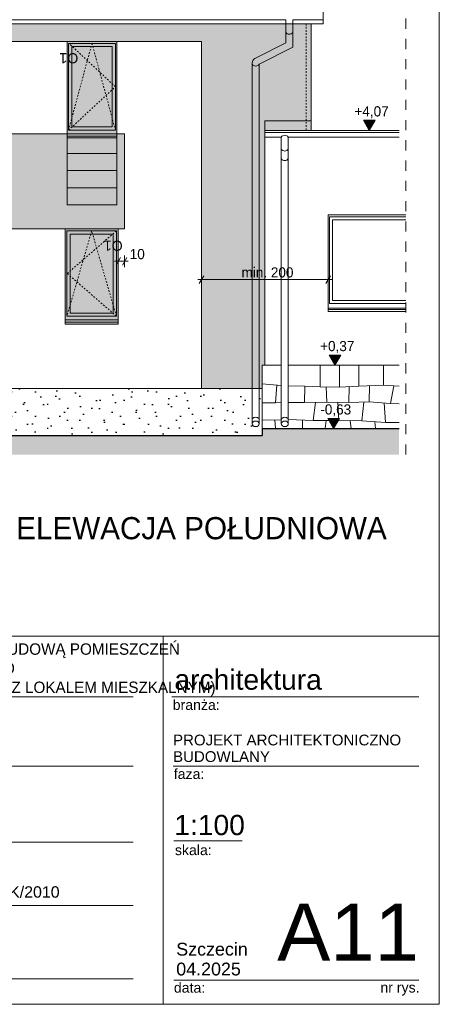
# Model space of a CAD drawing. Extents: x -613240 to -325500, y -25863 to 152403.
# Tile 9 of 254: x -579117 to -572490, y -22047 to -6506. Entities that reach past the tile are written whole.
import ezdxf

# ---------------------------------------------------------------- set-up
doc = ezdxf.new("R2010")
doc.units = 0
doc.header["$MEASUREMENT"] = 0
doc.linetypes.add('Hidden Line', pattern=[50, 25, -25])
doc.linetypes.add('Przerywana', pattern=[320, 160, -160])
for name, color, linetype, lineweight in [('Arch kolory_Nr_Pióra__5', 7, 'Continuous', 13), ('Arch okna_Nr_Pióra__5', 7, 'Continuous', 13), ('Arch opisy okien_Nr_Pióra__21', 7, 'Continuous', 9), ('Arch opisy_Nr_Pióra__21', 7, 'Continuous', 9), ('ARCH TABELA_Nr_Pióra__1', 7, 'Continuous', 25), ('ARCH TABELA_Nr_Pióra__21', 7, 'Continuous', 9), ('ARCH TABELA_Nr_Pióra__7', 7, 'Continuous', 13), ('Arch wykończenie_Nr_Pióra__41', 7, 'Continuous', 15), ('Arch wykończenie_Nr_Pióra__5', 7, 'Continuous', 13), ('arch wypelnienia_Nr_Pióra__1', 7, 'Continuous', 25), ('arch wypelnienia_Nr_Pióra__21', 7, 'Continuous', 9), ('INWENT DACH_Nr_Pióra__21', 7, 'Continuous', 9), ('INWENT OPISY_Nr_Pióra__21', 7, 'Continuous', 9), ('INWENT RURY SPUSTOWE_Nr_Pióra__21', 7, 'Continuous', 9), ('INWENT TEREN_Nr_Pióra__1', 7, 'Continuous', 25), ('INWENT WYMIARY_Nr_Pióra__21', 7, 'Continuous', 9), ('INWENT. OKNA_Nr_Pióra__5', 7, 'Continuous', 13), ('INWENT.ŚCIANY_Nr_Pióra__21', 7, 'Continuous', 9)]:
    doc.layers.add(name, color=color, linetype=linetype, lineweight=lineweight)
for name, color, linetype, lineweight, true_color in [('Arch kolory_Nr_Pióra__84', 7, 'Continuous', 15, 0x41c341), ('arch wypelnienia_Nr_Pióra__2', 7, 'Continuous', 13, 0x7f7f7f), ('INWENT.ŚCIANY_Nr_Pióra__2', 7, 'Continuous', 13, 0x7f7f7f)]:
    doc.layers.add(name, color=color, linetype=linetype, lineweight=lineweight, true_color=true_color)
doc.layers.add('INWENT WYMIARY', color=7, linetype='Continuous')
doc.styles.add('GENERATED_STYLE_1', font='txt')
doc.styles.add('GENERATED_STYLE_10', font='arial.ttf')
doc.styles.add('GENERATED_STYLE_2', font='txt')
doc.styles.add('GENERATED_STYLE_5', font='txt')
doc.styles.add('GENERATED_STYLE_6', font='txt')
doc.styles.add('GENERATED_STYLE_7', font='arial.ttf')
doc.dimstyles.new('GENERATED_STYLE__1', dxfattribs={"dimtxt": 160.000002, "dimasz": 91.2, "dimexe": 0.18, "dimexo": 0, "dimgap": 0.09, "dimtad": 1, "dimtih": 1, "dimtoh": 1, "dimdec": 0, "dimlfac": 0.1, "dimzin": 0, "dimdsep": 46, "dimtxsty": 'GENERATED_STYLE_1', "dimblk": 'ARROWHEAD_2', "dimblk1": 'ARROWHEAD_2', "dimblk2": 'ARROWHEAD_2', "dimcen": 0.09, "dimclrd": 7, "dimclre": 7, "dimclrt": 7, "dimazin": 0, "dimtfac": 1, "dimtdec": 4, "dimtmove": 2, "dimatfit": 3, "dimfxl": 0, "dimtolj": 1, "dimtzin": 0, "dimarcsym": 0})
doc.dimstyles.new('GENERATED_STYLE__5', dxfattribs={"dimtxt": 160.000002, "dimasz": 91.2, "dimexe": 0.18, "dimexo": 0, "dimgap": 0.09, "dimtad": 1, "dimtih": 1, "dimtoh": 1, "dimdec": 0, "dimlfac": 0.1, "dimzin": 0, "dimdsep": 46, "dimtxsty": 'GENERATED_STYLE_2', "dimblk": 'ARROWHEAD_2', "dimblk1": 'ARROWHEAD_2', "dimblk2": 'ARROWHEAD_2', "dimcen": 0.09, "dimclrd": 7, "dimclre": 7, "dimclrt": 7, "dimazin": 0, "dimtfac": 1, "dimtdec": 4, "dimtmove": 0, "dimatfit": 3, "dimfxl": 0, "dimtolj": 1, "dimtzin": 0, "dimarcsym": 0})

# ---------------------------------------------------------------- blocks, each defined once
blk = doc.blocks.new('Wymiary_158', base_point=(-574140, -11960))
at = {"layer": 'INWENT WYMIARY_Nr_Pióra__21', "linetype": 'Continuous'}
blk.add_hatch(color=256, dxfattribs=at).paths.add_polyline_path([(-574140, -11960), (-574232, -11800), (-574047, -11800)], flags=0)
for p, q in [((-574140, -11960), (-574232, -11800)), ((-574232, -11800), (-574047, -11800)), ((-574047, -11800), (-574140, -11960)), ((-574140, -11960), (-574260, -11960)), ((-574140, -11960), (-574020, -11960))]:
    blk.add_line(p, q, dxfattribs=at)
at = {"layer": 'INWENT WYMIARY_Nr_Pióra__21', "insert": (-574373, -11768), "char_height": 160, "attachment_point": 7, "style": 'GENERATED_STYLE_1'}
blk.add_mtext('{+0,37}', dxfattribs=at)
blk = doc.blocks.new('Wymiary_160', base_point=(-573598, -8255))
at = {"layer": 'INWENT WYMIARY_Nr_Pióra__21', "linetype": 'Continuous'}
blk.add_hatch(color=256, dxfattribs=at).paths.add_polyline_path([(-573598, -8255), (-573690, -8095), (-573505, -8095)], flags=0)
for p, q in [((-573598, -8255), (-573690, -8095)), ((-573690, -8095), (-573505, -8095)), ((-573505, -8095), (-573598, -8255)), ((-573598, -8255), (-573718, -8255)), ((-573598, -8255), (-573478, -8255))]:
    blk.add_line(p, q, dxfattribs=at)
at = {"layer": 'INWENT WYMIARY_Nr_Pióra__21', "insert": (-573831, -8063), "char_height": 160, "attachment_point": 7, "style": 'GENERATED_STYLE_1'}
blk.add_mtext('{+4,07}', dxfattribs=at)
blk = doc.blocks.new('Wymiary_161', base_point=(-574159, -12960))
at = {"layer": 'INWENT WYMIARY_Nr_Pióra__21', "linetype": 'Continuous'}
blk.add_hatch(color=256, dxfattribs=at).paths.add_polyline_path([(-574159, -12960), (-574252, -12800), (-574067, -12800)], flags=0)
for p, q in [((-574159, -12960), (-574252, -12800)), ((-574252, -12800), (-574067, -12800)), ((-574067, -12800), (-574159, -12960)), ((-574159, -12960), (-574279, -12960)), ((-574159, -12960), (-574039, -12960))]:
    blk.add_line(p, q, dxfattribs=at)
at = {"layer": 'INWENT WYMIARY_Nr_Pióra__21', "insert": (-574369, -12768), "char_height": 160, "attachment_point": 7, "style": 'GENERATED_STYLE_1'}
blk.add_mtext('{-0,63}', dxfattribs=at)
blk = doc.blocks.new('*D750')
at = {"layer": 'INWENT WYMIARY_Nr_Pióra__21', "linetype": 'Continuous'}
for p, q in [((-576210, -10549), (-576280, -10669)), ((-576245, -10699), (-576245, -10519)), ((-574280, -10669), (-574210, -10549)), ((-574245, -10699), (-574245, -10519)), ((-576304, -10609), (-576245, -10609)), ((-576245, -10609), (-574245, -10609)), ((-574245, -10609), (-574186, -10609))]:
    blk.add_line(p, q, dxfattribs=at)
at = {"layer": 'INWENT WYMIARY_Nr_Pióra__21', "insert": (-575614, -10577), "char_height": 160, "attachment_point": 7, "style": 'GENERATED_STYLE_2'}
blk.add_mtext('{min. 200}', dxfattribs=at)
blk = doc.blocks.new('ARROWHEAD_2')
at = {"color": 0, "linetype": 'Continuous', "lineweight": 0}
for p, q in [((0, 0), (-1, 0)), ((-0.38, -0.66), (0.38, 0.66))]:
    blk.add_line(p, q, dxfattribs=at)
blk = doc.blocks.new('*D752')
at = {"layer": 'INWENT WYMIARY_Nr_Pióra__21', "linetype": 'Continuous'}
for p, q in [((-577560, -10410), (-577560, -10230)), ((-577460, -10410), (-577460, -10230)), ((-577619, -10320), (-577560, -10320)), ((-577525, -10260), (-577595, -10380)), ((-577560, -10320), (-577460, -10320)), ((-577495, -10380), (-577425, -10260)), ((-577460, -10320), (-577401, -10320))]:
    blk.add_line(p, q, dxfattribs=at)
at = {"layer": 'INWENT WYMIARY_Nr_Pióra__21', "insert": (-577379, -10288), "char_height": 160, "attachment_point": 7, "style": 'GENERATED_STYLE_1'}
blk.add_mtext('{10}', dxfattribs=at)

msp = doc.modelspace()

# ---------------------------------------------------------------- hatches: boundary and pattern name
at = {"layer": 'Arch kolory_Nr_Pióra__84', "linetype": 'Continuous', "lineweight": 0, "true_color": 0x309230}
for points in [[(-575244.9, -11959.6), (-575284.9, -11959.6), (-575284.9, -12329.6), (-576244.9, -12329.6), (-576244.9, -6849.6), (-590484.9, -6849.6), (-590484.9, -6571.4), (-574514.9, -6571.4), (-574514.9, -8104.6), (-575244.9, -8104.6)], [(-587994.9, -9779.6), (-588094.9, -9779.6), (-588094.9, -8309.6), (-577559.9, -8309.6), (-577459.9, -8309.6), (-577459.9, -9809.6), (-579374.9, -9809.6), (-579374.9, -9859.6), (-580164.9, -9859.6), (-582624.9, -9859.6), (-582624.9, -9789.6), (-587994.9, -9789.6)]]:
    msp.add_hatch(color=97, dxfattribs=at).paths.add_polyline_path(points, flags=0)
at = {"layer": 'arch wypelnienia_Nr_Pióra__1', "linetype": 'Continuous'}
h = msp.add_hatch(dxfattribs=at)
h.set_pattern_fill('Carpet', color=256, style=0, pattern_type=2)
h.set_pattern_definition([(45, (0, 600), (-190.91883, 190.91883), [0, -180, 0, -270]), (110, (600, 600), (253.71701, 92.34544), [0, -132, 0, -228])])
h.paths.add_polyline_path([(-575444.9, -12329.6), (-582864.9, -12329.6), (-582864.9, -13069.6), (-575284.9, -13069.6), (-575284.9, -12959.6), (-575284.9, -12329.6), (-575334.9, -12329.6), (-575334.9, -12885.5, -0.125343), (-575339.3, -12902.8, -0.1354487), (-575354, -12918.9, -0.0774642), (-575370.3, -12926.7, -0.0784699), (-575389.9, -12929.6, -0.0834346), (-575410.4, -12926.5, -0.1009483), (-575430.3, -12915.5, -0.1007084), (-575440.4, -12903.2, -0.1280451), (-575444.9, -12885.5)], flags=0)
at = {"layer": 'arch wypelnienia_Nr_Pióra__2', "linetype": 'Continuous'}
h = msp.add_hatch(color=256, dxfattribs=at)
h.paths.add_polyline_path([(-578364.9, -8373.2), (-577584.9, -8373.2), (-577584.9, -6849.6), (-578364.9, -6849.6)], flags=0)
h.paths.add_polyline_path([(-577654.9, -8199.6), (-577654.9, -6929.6), (-578294.9, -6929.6), (-578294.9, -8199.6)], flags=0)
at = {"layer": 'arch wypelnienia_Nr_Pióra__2', "linetype": 'Continuous', "lineweight": 0, "true_color": 0x1f1f1f}
for points in [[(-578294.9, -8199.6), (-577654.9, -8199.6), (-577654.9, -6929.6), (-578294.9, -6929.6)], [(-577639.9, -9889.6), (-578319.9, -9889.6), (-578319.9, -11136), (-577639.9, -11136)]]:
    msp.add_hatch(color=250, dxfattribs=at).paths.add_polyline_path(points, flags=0)
at = {"layer": 'arch wypelnienia_Nr_Pióra__2', "linetype": 'Continuous'}
msp.add_hatch(color=256, dxfattribs=at).paths.add_polyline_path([(-575244.9, -8254.6), (-574514.9, -8254.6), (-574514.9, -8104.6), (-575244.9, -8104.6)], flags=0)
h = msp.add_hatch(color=256, dxfattribs=at)
h.paths.add_polyline_path([(-578399.9, -11309.6), (-577559.9, -11309.6), (-577559.9, -9809.6), (-578399.9, -9809.6)], flags=0)
h.paths.add_polyline_path([(-577639.9, -11136), (-577639.9, -9889.6), (-578319.9, -9889.6), (-578319.9, -11136)], flags=0)
at = {"layer": 'arch wypelnienia_Nr_Pióra__21', "linetype": 'Continuous'}
msp.add_hatch(color=256, dxfattribs=at).paths.add_polyline_path([(-591194.1, -13069.6), (-591194.1, -13369.6), (-575284.9, -13369.6), (-573124.9, -13369.6), (-573124.9, -12959.6), (-575284.9, -12959.6), (-575284.9, -13069.6)], flags=0)

# ---------------------------------------------------------------- linework, layer by layer
at = {"layer": 'Arch kolory_Nr_Pióra__5', "linetype": 'Continuous', "flags": 128}
for points in [[(-575244.9, -11959.6), (-575284.9, -11959.6), (-575284.9, -12329.6), (-576244.9, -12329.6), (-576244.9, -6849.6), (-590484.9, -6849.6), (-590484.9, -6571.4), (-574514.9, -6571.4), (-574514.9, -8104.6), (-575244.9, -8104.6)], [(-587994.9, -9779.6), (-588094.9, -9779.6), (-588094.9, -8309.6), (-577559.9, -8309.6), (-577459.9, -8309.6), (-577459.9, -9809.6), (-579374.9, -9809.6), (-579374.9, -9859.6), (-580164.9, -9859.6), (-582624.9, -9859.6), (-582624.9, -9789.6), (-587994.9, -9789.6)]]:
    msp.add_lwpolyline(points, close=True, dxfattribs=at)
at = {"layer": 'Arch okna_Nr_Pióra__5', "linetype": 'Hidden Line'}
for p, q in [((-578344.9, -8249.6), (-577974.9, -6879.6)), ((-577604.9, -7564.6), (-578339.9, -6879.6)), ((-577974.9, -6879.6), (-577604.9, -8249.6)), ((-578344.9, -8249.6), (-577604.9, -7564.6)), ((-577979.9, -9839.6), (-578369.9, -11186)), ((-578364.9, -10512.8), (-577589.9, -9839.6)), ((-577589.9, -11186), (-577979.9, -9839.6)), ((-577589.9, -11186), (-578364.9, -10512.8))]:
    msp.add_line(p, q, dxfattribs=at)
at = {"layer": 'ARCH TABELA_Nr_Pióra__21', "linetype": 'Continuous'}
for p, q in [((-572489.9, 6402.6), (-572489.9, -22047.4)), ((-589989.9, -16236.2), (-572489.9, -16236.2)), ((-576851.6, -16236.2), (-576851.6, -22047.4)), ((-572489.9, -16236.2), (-572489.9, -22047.4)), ((-585024.1, -17192.6), (-577324.3, -17192.6)), ((-576712.3, -17192.6), (-572813, -17192.6)), ((-585024.1, -18286.2), (-577324.3, -18286.2)), ((-576694.9, -18286.2), (-572813, -18286.2)), ((-585024.1, -19486.2), (-577324.3, -19486.2)), ((-576683.1, -19468.9), (-575603.4, -19468.9)), ((-585024.1, -20486.2), (-577324.3, -20486.2)), ((-585024.1, -21647.4), (-577324.3, -21647.4)), ((-576683.1, -21665), (-574401.3, -21665)), ((-574401.3, -21665), (-572813, -21665)), ((-572489.9, -22047.4), (-613239.9, -22047.4)), ((-572489.9, -22047.4), (-585096.3, -22047.4))]:
    msp.add_line(p, q, dxfattribs=at)
at = {"layer": 'Arch wykończenie_Nr_Pióra__41', "linetype": 'Continuous'}
for p, q in [((-574514.9, -6571.4), (-574514.9, -8254.6)), ((-582864.9, -12329.6), (-575444.9, -12329.6)), ((-575334.9, -12329.6), (-575284.9, -12329.6))]:
    msp.add_line(p, q, dxfattribs=at)
at = {"layer": 'Arch wykończenie_Nr_Pióra__5', "linetype": 'Continuous'}
for p, q in [((-575244.9, -8254.6), (-575244.9, -8104.6)), ((-575244.9, -8104.6), (-574514.9, -8104.6))]:
    msp.add_line(p, q, dxfattribs=at)
at = {"layer": 'INWENT DACH_Nr_Pióra__21', "linetype": 'Continuous'}
for p, q in [((-574324.9, 1576.7), (-574324.9, -6571.4)), ((-590224.9, -6571.4), (-574914.9, -6571.4)), ((-574804.9, -6571.4), (-574324.9, -6571.4))]:
    msp.add_line(p, q, dxfattribs=at)
for centre in [(-575389.9, -12825.5), (-574929.9, -12825.5)]:
    msp.add_ellipse(centre, major_axis=(55, 0), ratio=0.801342, start_param=0, end_param=3.1415927, dxfattribs=at)
for centre in [(-575389.9, -12885.5), (-574929.9, -12885.5)]:
    msp.add_ellipse(centre, major_axis=(55, 0), ratio=0.801342, dxfattribs=at)
at = {"layer": 'INWENT OPISY_Nr_Pióra__21', "linetype": 'Przerywana'}
msp.add_line((-573019.4, -13369.6), (-573019.4, -5369.6), dxfattribs=at)
at = {"layer": 'INWENT RURY SPUSTOWE_Nr_Pióra__21', "linetype": 'Continuous'}
for p, q in [((-590224.9, -6506.3), (-574914.9, -6506.3)), ((-574914.9, -6506.3), (-574914.9, -6871.4)), ((-574804.9, -6506.3), (-574804.9, -6938.8)), ((-574804.9, -6506.3), (-574324.9, -6506.3)), ((-574914.9, -6871.4), (-575401.3, -7119.3)), ((-574804.9, -6938.8), (-575334.9, -7208.9)), ((-575444.9, -7190.6), (-575444.9, -12885.5)), ((-575334.9, -7208.9), (-575334.9, -12885.5)), ((-575244.9, -8359.6), (-574984.9, -8359.6)), ((-574984.9, -8359.6), (-574984.9, -12885.5)), ((-574874.9, -8359.6), (-574874.9, -12885.5)), ((-574874.9, -8359.6), (-573124.9, -8359.6))]:
    msp.add_line(p, q, dxfattribs=at)
for centre, radius, start, end in [((-574859.9, -6670.9), 65.4, 212.77908, 327.22092), ((-575364.9, -7190.6), 80, 117.00637, 180), ((-575389.9, -7173.5), 65.4, 212.77908, 327.22092), ((-574929.9, -8395), 65.4, 32.77908, 147.22092), ((-574929.9, -8514.2), 65.4, 212.77908, 327.22092), ((-574929.9, -8664.2), 65.4, 212.77908, 327.22092)]:
    msp.add_arc(centre, radius, start, end, dxfattribs=at)
at = {"layer": 'INWENT TEREN_Nr_Pióra__1', "linetype": 'Continuous'}
for p, q in [((-575284.9, -12959.6), (-573124.9, -12959.6)), ((-575284.9, -12959.6), (-575284.9, -13069.6)), ((-582864.9, -13069.6), (-575284.9, -13069.6))]:
    msp.add_line(p, q, dxfattribs=at)
at = {"layer": 'INWENT. OKNA_Nr_Pióra__5', "linetype": 'Continuous'}
for p, q in [((-578344.9, -6879.6), (-577604.9, -6879.6)), ((-578344.9, -6879.6), (-578344.9, -8249.6)), ((-578294.9, -6929.6), (-578294.9, -8199.6)), ((-578294.9, -6929.6), (-577654.9, -6929.6)), ((-577654.9, -6929.6), (-577654.9, -8199.6)), ((-577604.9, -6879.6), (-577604.9, -8249.6)), ((-578294.9, -8199.6), (-577654.9, -8199.6)), ((-578344.9, -8249.6), (-577604.9, -8249.6)), ((-574224.9, -9616), (-573019.4, -9616)), ((-574224.9, -9616), (-574224.9, -10986)), ((-574174.9, -9666), (-574174.9, -10936)), ((-574174.9, -9666), (-573019.4, -9666)), ((-578369.9, -9839.6), (-577589.9, -9839.6)), ((-578369.9, -9839.6), (-578369.9, -11186)), ((-578319.9, -9889.6), (-578319.9, -11136)), ((-578319.9, -9889.6), (-577639.9, -9889.6)), ((-577639.9, -9889.6), (-577639.9, -11136)), ((-577589.9, -9839.6), (-577589.9, -11186)), ((-574224.9, -10986), (-573019.4, -10986)), ((-574174.9, -10936), (-573019.4, -10936)), ((-578369.9, -11186), (-577589.9, -11186)), ((-578319.9, -11136), (-577639.9, -11136))]:
    msp.add_line(p, q, dxfattribs=at)
at = {"layer": 'INWENT.ŚCIANY_Nr_Pióra__2', "linetype": 'Continuous'}
for p, q in [((-574369, -12299.4), (-574369, -11959.6)), ((-574064.7, -12303.9), (-574064.7, -11959.6)), ((-573763.3, -12289.2), (-573763.3, -11959.6)), ((-573369, -12274.5), (-573369, -11959.6)), ((-575284.9, -12255.1), (-574984.9, -12278.8)), ((-575078, -12551.7), (-575056.1, -12273.2)), ((-573763.3, -12289.2), (-573369, -12274.5)), ((-573369, -12274.5), (-573124.9, -12291.1)), ((-574874.9, -12286.8), (-574611.1, -12289.8)), ((-574621.4, -12550), (-574611.1, -12289.8)), ((-574611.1, -12289.8), (-574369, -12299.4)), ((-574369, -12299.4), (-574064.7, -12303.9)), ((-574268.3, -12545), (-574279.1, -12300.7)), ((-574064.7, -12303.9), (-573763.3, -12289.2)), ((-573917.5, -12548.4), (-573915.3, -12296.6)), ((-573590.8, -12282.7), (-573596.8, -12540.5)), ((-573259.7, -12563.1), (-573208.4, -12285.4)), ((-575284.9, -12551.7), (-575078, -12551.7)), ((-575078, -12551.7), (-574984.9, -12550)), ((-574621.4, -12550), (-574874.9, -12548.1)), ((-574621.4, -12550), (-574268.3, -12545)), ((-574481.4, -12830.8), (-574444.8, -12547.5)), ((-573917.5, -12548.4), (-574268.3, -12545)), ((-574078.7, -12833), (-574092.9, -12546.7)), ((-573596.8, -12540.5), (-573917.5, -12548.4)), ((-573714.5, -12839.7), (-573683, -12542.6)), ((-573596.8, -12540.5), (-573259.7, -12563.1)), ((-573363.2, -12556.2), (-573341.1, -12865.6)), ((-573124.9, -12567.8), (-573259.7, -12563.1)), ((-575284.9, -12829.6), (-574984.9, -12820.5)), ((-575088.3, -12823.6), (-575077.4, -12959.6)), ((-574874.9, -12818.1), (-574481.4, -12830.8)), ((-574648.5, -12825.4), (-574648.5, -12959.6)), ((-574481.4, -12830.8), (-574078.7, -12833)), ((-574277.8, -12831.9), (-574293.2, -12959.6)), ((-574078.7, -12833), (-573714.5, -12839.7)), ((-573897.6, -12836.3), (-573883.1, -12959.6)), ((-573714.5, -12839.7), (-573341.1, -12865.6)), ((-573509.9, -12853.9), (-573497.9, -12959.6)), ((-573341.1, -12865.6), (-573124.9, -12866.5))]:
    msp.add_line(p, q, dxfattribs=at)
at = {"layer": 'INWENT.ŚCIANY_Nr_Pióra__21', "linetype": 'Hidden Line'}
msp.add_line((-574594.9, -6571.4), (-574594.9, -8254.6), dxfattribs=at)
at = {"layer": 'INWENT.ŚCIANY_Nr_Pióra__21', "linetype": 'Continuous'}
for p, q in [((-578364.9, -8373.2), (-578364.9, -6849.6)), ((-578364.9, -6849.6), (-577584.9, -6849.6)), ((-577584.9, -8373.2), (-577584.9, -6849.6)), ((-578364.9, -8309.6), (-577584.9, -8309.6)), ((-578364.9, -8343.2), (-577584.9, -8343.2)), ((-578364.9, -8373.2), (-577584.9, -8373.2)), ((-578364.9, -9428.2), (-578364.9, -8373.2)), ((-577584.9, -9428.2), (-577584.9, -8373.2)), ((-575244.9, -8254.6), (-575244.9, -11959.6)), ((-575244.9, -8254.6), (-573124.9, -8254.6)), ((-575244.9, -8284.6), (-573124.9, -8284.6)), ((-578364.9, -8618.2), (-577584.9, -8618.2)), ((-578364.9, -8888.2), (-577584.9, -8888.2)), ((-578364.9, -9158.2), (-577584.9, -9158.2)), ((-577584.9, -9428.2), (-578364.9, -9428.2)), ((-574244.9, -11109.6), (-574244.9, -9586)), ((-574244.9, -9586), (-573019.4, -9586)), ((-578399.9, -9809.6), (-577559.9, -9809.6)), ((-578399.9, -9809.6), (-578399.9, -11309.6)), ((-577559.9, -9809.6), (-577559.9, -11309.6)), ((-574244.9, -11059.6), (-573019.4, -11059.6)), ((-574244.9, -11079.6), (-573019.4, -11079.6)), ((-574244.9, -11109.6), (-573019.4, -11109.6)), ((-578399.9, -11246), (-577559.9, -11246)), ((-578399.9, -11279.6), (-577559.9, -11279.6)), ((-578399.9, -11309.6), (-577559.9, -11309.6)), ((-575284.9, -12959.6), (-575284.9, -11959.6)), ((-575284.9, -11959.6), (-574984.9, -11959.6)), ((-574874.9, -11959.6), (-573124.9, -11959.6))]:
    msp.add_line(p, q, dxfattribs=at)

# ---------------------------------------------------------------- block references
at = {"layer": 'INWENT WYMIARY', "linetype": 'Continuous'}
for name, p in [('Wymiary_160', (-573597.6, -8254.6)), ('Wymiary_158', (-574139.7, -11959.6)), ('Wymiary_161', (-574159.4, -12959.6))]:
    msp.add_blockref(name, p, dxfattribs=at)

# ---------------------------------------------------------------- texts
at = {"layer": 'Arch opisy okien_Nr_Pióra__21', "linetype": 'Continuous', "char_height": 160, "rotation": 180, "style": 'GENERATED_STYLE_10'}
for s, insert, attachment_point in [('{ O1}', (-578489.7, -7194.5), 3), ('{O1}', (-577490.2, -10154.5), 1)]:
    msp.add_mtext(s, dxfattribs=dict(at, insert=insert, attachment_point=attachment_point))
at = {"layer": 'Arch opisy_Nr_Pióra__21', "linetype": 'Continuous', "insert": (-573320.3, -14356.9), "char_height": 350, "attachment_point": 3, "style": 'GENERATED_STYLE_6'}
msp.add_mtext('{ELEWACJA POŁUDNIOWA}', dxfattribs=at)
at = {"layer": 'ARCH TABELA_Nr_Pióra__1', "linetype": 'Continuous', "insert": (-585024.1, -17187.9), "char_height": 180, "attachment_point": 7, "line_spacing_factor": 1.005757, "style": 'GENERATED_STYLE_5'}
msp.add_mtext('{\\pt22543.1;PROJEKT TERMOMODERNIZACJI WRAZ Z PRZEBUDOWĄ POMIESZCZEŃ \\P\\pt22543.1;PARTERU BUDYNKU UŻYTKOWO-MIESZKALNEGO\\P\\pt22543.1;(ŚWIETLICY, PRZEDSZKOLA PRZYCHODNI WRAZ Z LOKALEM MIESZKALNYM)}', dxfattribs=at)
at = {"layer": 'ARCH TABELA_Nr_Pióra__7', "linetype": 'Continuous', "style": 'GENERATED_STYLE_7'}
for s, insert, char_height, attachment_point in [('{architektura}', (-576673.7, -16762.9), 319.16, 1), ('{branża:}', (-576700.5, -17241.3), 159.58, 1), ('{faza:}', (-576683.1, -18331.3), 159.58, 1), ('{1:100}', (-576675.8, -19057.6), 319.16, 1), ('{skala:}', (-576665.4, -19533.2), 159.58, 1), ('{mgr inż.arch. Bartosz Balejko  upr. nr 16/ZPOIA/OKK/2010}', (-585026.3, -20184.3), 180, 1), ('{A11}', (-572813, -20456.4), 900, 3), ('{data:}', (-576681.7, -21704.5), 159.58, 1), ('{nr rys.}', (-573420.9, -21701.5), 159.58, 1)]:
    msp.add_mtext(s, dxfattribs=dict(at, insert=insert, char_height=char_height, attachment_point=attachment_point))
at = {"layer": 'ARCH TABELA_Nr_Pióra__7', "linetype": 'Continuous', "attachment_point": 1, "style": 'GENERATED_STYLE_7'}
for s, insert, char_height, line_spacing_factor in [('{PROJEKT ARCHITEKTONICZNO\\PBUDOWLANY}', (-576694.9, -17790.8), 170, 0.923713), ('{Szczecin  \\P04.2025}', (-576644.4, -21075.9), 202.128, 0.930826)]:
    msp.add_mtext(s, dxfattribs=dict(at, insert=insert, char_height=char_height, line_spacing_factor=line_spacing_factor))

# ---------------------------------------------------------------- dimensions: what is measured, and where the dimension line sits
at = {"layer": 'INWENT WYMIARY', "linetype": 'Continuous'}
dim = msp.add_linear_dim(base=(-577559.9, -10320.1), p1=(-577559.9, -9809.6), p2=(-577459.9, -9809.6), dimstyle='GENERATED_STYLE__1', dxfattribs=at)
dim.commit()
dim.dimension.update_dxf_attribs({"geometry": '*D752', "text_midpoint": (-577257.3, -10208.1)})
dim = msp.add_linear_dim(base=(-576244.9, -10609.4), p1=(-576244.9, -11035.4), p2=(-574244.9, -11109.6), text='min. 200', dimstyle='GENERATED_STYLE__5', dxfattribs=at)
dim.commit()
dim.dimension.update_dxf_attribs({"geometry": '*D750', "text_midpoint": (-575194, -10497.4)})

doc.saveas('drawing.dxf')
